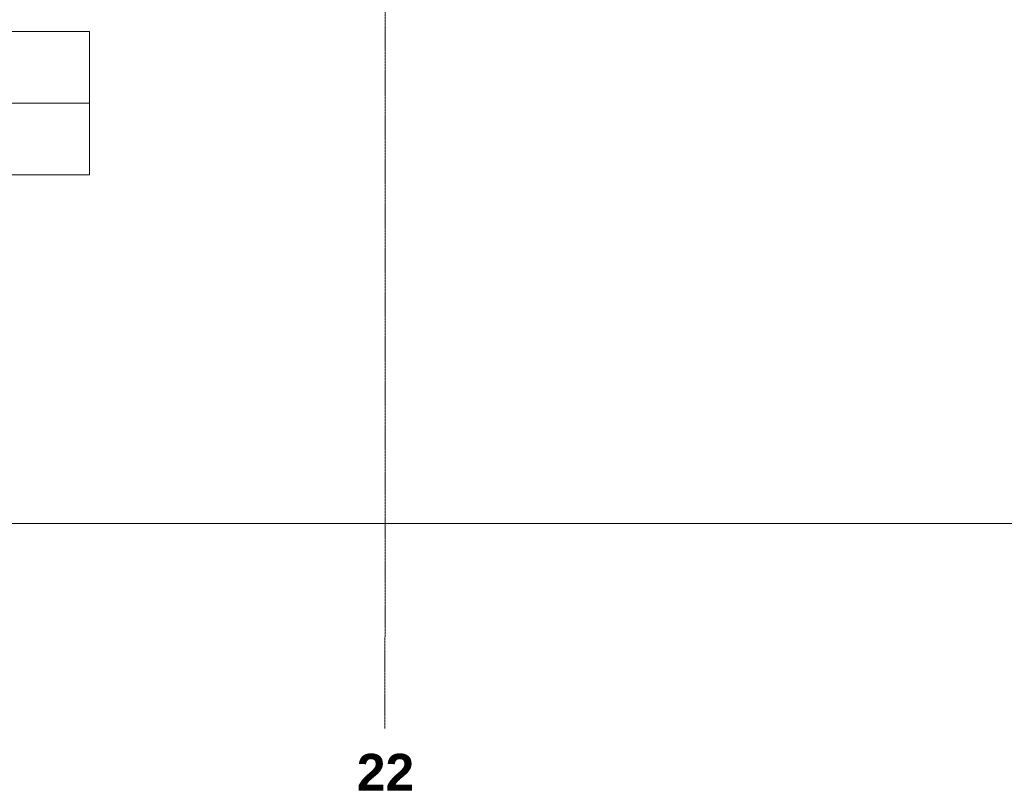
# Model space of a CAD drawing. Header units: millimetres. Extents: x -8838 to 31257, y -6224 to 3754.
# Tile 124 of 185: x 4331 to 5183, y -6218 to -5551. Entities that reach past the tile are written whole.
import ezdxf
from ezdxf.enums import TextEntityAlignment as Align

# ---------------------------------------------------------------- set-up
doc = ezdxf.new("R2010")
doc.units = ezdxf.units.MM
doc.header["$LTSCALE"] = 10
doc.header["$MEASUREMENT"] = 0
doc.linetypes.add('rzut 2 pietra$0$ArchiTECH.PC 5. Line Type', pattern=[0.0053, 0.003, -0.001, 0.0003, -0.001])
doc.linetypes.add('rzut 2 pietra$0$ArchiTECH.PC Solid Line Type', pattern=[0])
doc.layers.add('_Etapy_opis', color=7, linetype='CONTINUOUS', lineweight=18)
doc.layers.add('IS_ARCH', color=254, linetype='CONTINUOUS', lineweight=18)
doc.styles.add('rzut 2 pietra$0$ArchiTECHStyle2', font='arialbd.ttf', dxfattribs={"height": 0.192})

msp = doc.modelspace()

# ---------------------------------------------------------------- linework, layer by layer
at = {"layer": '_Etapy_opis', "color": 5}
msp.add_lwpolyline([(3477.82, -3961.16), (3141.93, -3007), (5530.28, -3007), (5741.13, -2653.07), (9611.1, -4017.92), (7982.09, -5987.21), (4191.04, -5987.21), (4191.22, -3961.16)], close=True, dxfattribs=at)
at = {"layer": 'IS_ARCH', "linetype": 'rzut 2 pietra$0$ArchiTECH.PC 5. Line Type'}
msp.add_line((4647.47, -3084.18), (4647.16, -6164.6), dxfattribs=at)
at = {"layer": 'IS_ARCH', "linetype": 'rzut 2 pietra$0$ArchiTECH.PC Solid Line Type'}
for p, q in [((4032.39, -5561.15), (4391.19, -5561.15)), ((4391.19, -5561.15), (4391.19, -5685.08)), ((4032.39, -5623.12), (4391.19, -5623.12)), ((4032.39, -5685.08), (4391.19, -5685.08))]:
    msp.add_line(p, q, dxfattribs=at)

# ---------------------------------------------------------------- texts
at = {"layer": 'IS_ARCH', "style": 'rzut 2 pietra$0$ArchiTECHStyle2'}
msp.add_text('22', height=32, dxfattribs=at).set_placement((4622.74, -6228.28), align=Align.BOTTOM_LEFT)

doc.saveas('drawing.dxf')
